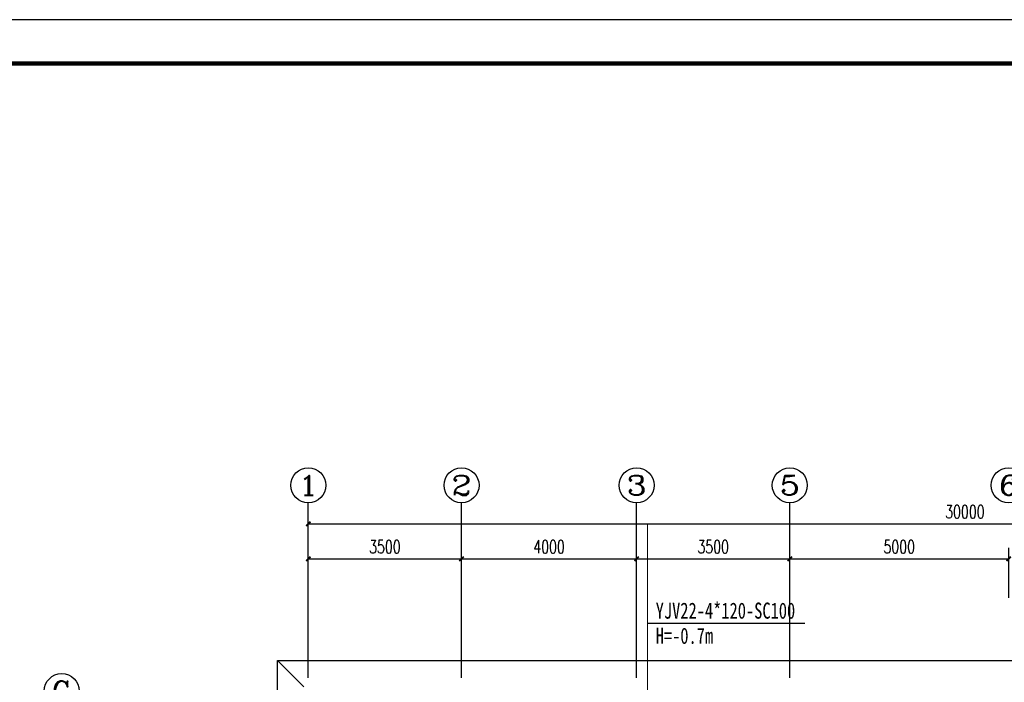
# Model space of a CAD drawing. Extents: x 427948 to 764348, y 274849 to 601549.
# Tile 164 of 212: x 614856 to 637349, y 556714 to 571849. Entities that reach past the tile are written whole.
import ezdxf
from ezdxf.enums import TextEntityAlignment as Align

# ---------------------------------------------------------------- set-up
doc = ezdxf.new("R2010")
doc.units = 0
doc.header["$LTSCALE"] = 1000
doc.header["$MEASUREMENT"] = 0
doc.layers.get('0').update_dxf_attribs({"linetype": 'CONTINUOUS'})
doc.layers.get('Defpoints').update_dxf_attribs({"linetype": 'CONTINUOUS'})
for name, color, linetype in [('AXIS', 3, 'CONTINUOUS'), ('AXIS_TEXT', 7, 'CONTINUOUS'), ('EQUIP-照明', 3, 'CONTINUOUS'), ('LATRINE', 6, 'CONTINUOUS'), ('PUB_TITLE', 4, 'CONTINUOUS'), ('WIRE-动力', 2, 'CONTINUOUS')]:
    doc.layers.add(name, color=color, linetype=linetype)
doc.styles.add('_TCH_AXIS', font='COMPLEX', dxfattribs={"bigfont": 'GBCBIG'})
doc.styles.add('_TCH_DIM_T3', font='SIMPLEX', dxfattribs={"width": 0.705882, "bigfont": 'GBCBIG'})
doc.styles.add('COMPLEX', font='COMPLEX')
doc.styles.add('宋体', font='txt', dxfattribs={"width": 0.75})
doc.dimstyles.new('_TCH_ARCH&&100', dxfattribs={"dimtxt": 297.5, "dimasz": 100, "dimexe": 250, "dimexo": 300, "dimgap": 126.25, "dimtad": 1, "dimdec": 0, "dimzin": 0, "dimdsep": 46, "dimtxsty": '_TCH_DIM_T3', "dimblk": 'ARCHTICK', "dimcen": 0.09, "dimclrt": 7, "dimazin": 2, "dimtfac": 1, "dimtdec": 0, "dimtix": 1, "dimtmove": 2, "dimatfit": 3, "dimfxl": 1, "dimtolj": 1, "dimtzin": 0, "dimarcsym": 0})

# ---------------------------------------------------------------- blocks, each defined once
blk = doc.blocks.new('24')
at = {"layer": 'PUB_TITLE', "linetype": 'Continuous'}
blk.add_lwpolyline([(-1193989, 144319), (-1109889, 144319), (-1109889, 203719), (-1193989, 203719)], close=True, dxfattribs=at)
at = {"layer": 'PUB_TITLE', "linetype": 'Continuous', "const_width": 100}
blk.add_lwpolyline([(-1191489, 145319), (-1110889, 145319), (-1110889, 202719), (-1191489, 202719)], close=True, dxfattribs=at)
blk = doc.blocks.new('_ArchTick')
at = {"color": 0, "linetype": 'ByBlock', "const_width": 0.4}
blk.add_lwpolyline([(-0.5, -0.5), (0.5, 0.5)], dxfattribs=at)
blk = doc.blocks.new('*D253')
at = {"layer": 'AXIS', "color": 0, "lineweight": -2}
for p, q in [((621449, 558644), (621449, 559784)), ((624949, 558644), (624949, 559784)), ((621449, 559534), (624949, 559534))]:
    blk.add_line(p, q, dxfattribs=at)
at = {"layer": 'Defpoints', "color": 0}
for p in [(624949, 559534), (621449, 558344), (624949, 558344)]:
    blk.add_point(p, dxfattribs=at)
at = {"layer": 'AXIS', "color": 0, "lineweight": -2, "xscale": 100, "yscale": 100, "zscale": 100, "rotation": 180}
blk.add_blockref('_ArchTick', (621449, 559534), dxfattribs=at)
at = {"layer": 'AXIS', "color": 0, "lineweight": -2, "xscale": 100, "yscale": 100, "zscale": 100}
blk.add_blockref('_ArchTick', (624949, 559534), dxfattribs=at)
at = {"layer": 'AXIS', "color": 7, "insert": (623199, 559809), "char_height": 297.5, "attachment_point": 5, "style": '_TCH_DIM_T3'}
blk.add_mtext('\\A1;3500', dxfattribs=at)
blk = doc.blocks.new('*D254')
at = {"layer": 'AXIS', "color": 0, "lineweight": -2}
for p, q in [((624949, 558644), (624949, 559784)), ((628949, 558644), (628949, 559784)), ((624949, 559534), (628949, 559534))]:
    blk.add_line(p, q, dxfattribs=at)
at = {"layer": 'Defpoints', "color": 0}
for p in [(628949, 559534), (624949, 558344), (628949, 558344)]:
    blk.add_point(p, dxfattribs=at)
at = {"layer": 'AXIS', "color": 0, "lineweight": -2, "xscale": 100, "yscale": 100, "zscale": 100, "rotation": 180}
blk.add_blockref('_ArchTick', (624949, 559534), dxfattribs=at)
at = {"layer": 'AXIS', "color": 0, "lineweight": -2, "xscale": 100, "yscale": 100, "zscale": 100}
blk.add_blockref('_ArchTick', (628949, 559534), dxfattribs=at)
at = {"layer": 'AXIS', "color": 7, "insert": (626949, 559809), "char_height": 297.5, "attachment_point": 5, "style": '_TCH_DIM_T3'}
blk.add_mtext('\\A1;4000', dxfattribs=at)
blk = doc.blocks.new('*D255')
at = {"layer": 'AXIS', "color": 0, "lineweight": -2}
for p, q in [((628949, 558644), (628949, 559784)), ((632449, 558644), (632449, 559784)), ((628949, 559534), (632449, 559534))]:
    blk.add_line(p, q, dxfattribs=at)
at = {"layer": 'Defpoints', "color": 0}
for p in [(632449, 559534), (628949, 558344), (632449, 558344)]:
    blk.add_point(p, dxfattribs=at)
at = {"layer": 'AXIS', "color": 0, "lineweight": -2, "xscale": 100, "yscale": 100, "zscale": 100, "rotation": 180}
blk.add_blockref('_ArchTick', (628949, 559534), dxfattribs=at)
at = {"layer": 'AXIS', "color": 0, "lineweight": -2, "xscale": 100, "yscale": 100, "zscale": 100}
blk.add_blockref('_ArchTick', (632449, 559534), dxfattribs=at)
at = {"layer": 'AXIS', "color": 7, "insert": (630699, 559809), "char_height": 297.5, "attachment_point": 5, "style": '_TCH_DIM_T3'}
blk.add_mtext('\\A1;3500', dxfattribs=at)
blk = doc.blocks.new('*D256')
at = {"layer": 'AXIS', "color": 0, "lineweight": -2}
for p, q in [((632449, 558644), (632449, 559784)), ((637449, 558644), (637449, 559784)), ((632449, 559534), (637449, 559534))]:
    blk.add_line(p, q, dxfattribs=at)
at = {"layer": 'Defpoints', "color": 0}
for p in [(637449, 559534), (632449, 558344), (637449, 558344)]:
    blk.add_point(p, dxfattribs=at)
at = {"layer": 'AXIS', "color": 0, "lineweight": -2, "xscale": 100, "yscale": 100, "zscale": 100, "rotation": 180}
blk.add_blockref('_ArchTick', (632449, 559534), dxfattribs=at)
at = {"layer": 'AXIS', "color": 0, "lineweight": -2, "xscale": 100, "yscale": 100, "zscale": 100}
blk.add_blockref('_ArchTick', (637449, 559534), dxfattribs=at)
at = {"layer": 'AXIS', "color": 7, "insert": (634949, 559809), "char_height": 297.5, "attachment_point": 5, "style": '_TCH_DIM_T3'}
blk.add_mtext('\\A1;5000', dxfattribs=at)
blk = doc.blocks.new('*D260')
at = {"layer": 'AXIS', "color": 0, "lineweight": -2}
for p, q in [((621449, 558644), (621449, 560584)), ((651449, 558644), (651449, 560584)), ((621449, 560334), (651449, 560334))]:
    blk.add_line(p, q, dxfattribs=at)
at = {"layer": 'Defpoints', "color": 0}
for p in [(651449, 560334), (621449, 558344), (651449, 558344)]:
    blk.add_point(p, dxfattribs=at)
at = {"layer": 'AXIS', "color": 0, "lineweight": -2, "xscale": 100, "yscale": 100, "zscale": 100, "rotation": 180}
blk.add_blockref('_ArchTick', (621449, 560334), dxfattribs=at)
at = {"layer": 'AXIS', "color": 0, "lineweight": -2, "xscale": 100, "yscale": 100, "zscale": 100}
blk.add_blockref('_ArchTick', (651449, 560334), dxfattribs=at)
at = {"layer": 'AXIS', "color": 7, "insert": (636449, 560609), "char_height": 297.5, "attachment_point": 5, "style": '_TCH_DIM_T3'}
blk.add_mtext('\\A1;30000', dxfattribs=at)
blk = doc.blocks.new('_AXISO')
blk.add_circle((0, 0), 0.5)
at = {"layer": 'AXIS_TEXT', "style": 'COMPLEX', "width": 1.041667}
blk.add_attdef('A', text='', height=0.56, dxfattribs=at).set_placement((-0.25, -0.28), (0.25, -0.28), align=Align.FIT)

msp = doc.modelspace()

# ---------------------------------------------------------------- linework, layer by layer
at = {"layer": 'AXIS'}
for p, q in [((621449.4, 556814.2), (621449.4, 560814.2)), ((624949.4, 556814.2), (624949.4, 560814.2)), ((628949.4, 556814.2), (628949.4, 560814.2)), ((632449.4, 556814.2), (632449.4, 560814.2))]:
    msp.add_line(p, q, dxfattribs=at)
at = {"layer": 'EQUIP-照明'}
msp.add_line((632794.9, 558057.6), (629199.4, 558057.6), dxfattribs=at)
at = {"layer": 'LATRINE'}
msp.add_line((621349.4, 556613.1), (620749.4, 557213.1), dxfattribs=at)
msp.add_lwpolyline([(620749.4, 549013.1), (620749.4, 557213.1), (652149.4, 557213.1), (652149.4, 549313.1)], dxfattribs=at)
at = {"layer": 'WIRE-动力', "linetype": 'Continuous', "const_width": 25}
msp.add_lwpolyline([(629199.4, 556113.1), (629199.4, 560334.1)], dxfattribs=at)

# ---------------------------------------------------------------- block references
msp.add_blockref('24', (1790136.9, 368130.5))
at = {"layer": 'AXIS'}
ref = msp.add_blockref('_AXISO', (621449.4, 561214.2), dxfattribs=dict(at, xscale=800, yscale=800, zscale=800))
ref.add_attrib('A', '1', dxfattribs={"layer": 'AXIS_TEXT', "height": 452.5, "style": '_TCH_AXIS', "width": 2.333333}).set_placement((621223.1, 560987.9), (621675.6, 560987.9), align=Align.FIT)
ref = msp.add_blockref('_AXISO', (624949.4, 561214.2), dxfattribs=dict(at, xscale=800, yscale=800, zscale=800))
ref.add_attrib('A', '2', dxfattribs={"layer": 'AXIS_TEXT', "height": 452.5, "style": '_TCH_AXIS', "width": 1.5}).set_placement((624723.1, 560987.9), (625175.6, 560987.9), align=Align.FIT)
ref = msp.add_blockref('_AXISO', (628949.4, 561214.2), dxfattribs=dict(at, xscale=800, yscale=800, zscale=800))
ref.add_attrib('A', '3', dxfattribs={"layer": 'AXIS_TEXT', "height": 452.5, "style": '_TCH_AXIS', "width": 1.5}).set_placement((628723.1, 560987.9), (629175.6, 560987.9), align=Align.FIT)
ref = msp.add_blockref('_AXISO', (632449.4, 561214.2), dxfattribs=dict(at, xscale=800, yscale=800, zscale=800))
ref.add_attrib('A', '5', dxfattribs={"layer": 'AXIS_TEXT', "height": 452.5, "style": '_TCH_AXIS', "width": 1.5}).set_placement((632223.1, 560987.9), (632675.6, 560987.9), align=Align.FIT)
ref = msp.add_blockref('_AXISO', (637449.4, 561214.2), dxfattribs=dict(at, xscale=800, yscale=800, zscale=800))
ref.add_attrib('A', '6', dxfattribs={"layer": 'AXIS_TEXT', "height": 452.5, "style": '_TCH_AXIS', "width": 1.5}).set_placement((637223.1, 560987.9), (637675.6, 560987.9), align=Align.FIT)
ref = msp.add_blockref('_AXISO', (615816.8, 556513.1), dxfattribs=dict(at, xscale=800, yscale=800, zscale=800))
ref.add_attrib('A', 'G', dxfattribs={"layer": 'AXIS_TEXT', "height": 452.5, "style": '_TCH_AXIS', "width": 1.166667}).set_placement((615590.5, 556286.8), (616043.1, 556286.8), align=Align.FIT)

# ---------------------------------------------------------------- texts
at = {"layer": 'EQUIP-照明', "style": '宋体', "width": 0.75}
for s, height, p in [('YJV22-4*120-SC100', 367.424, (629385.4, 558167)), ('H=-0.7m', 367.42, (629385.4, 557592.7))]:
    msp.add_text(s, height=height, dxfattribs=at).set_placement(p)

# ---------------------------------------------------------------- dimensions: what is measured, and where the dimension line sits
at = {"layer": 'AXIS'}
for p1, p2, distance, picture, middle in [((621449.4, 558343.5), (651449.4, 558343.5), 1990.6, '*D260', (636449.4, 560609.1)), ((621449.4, 558343.5), (624949.4, 558343.5), 1190.6, '*D253', (623199.4, 559809.1)), ((624949.4, 558343.5), (628949.4, 558343.5), 1190.6, '*D254', (626949.4, 559809.1)), ((628949.4, 558343.5), (632449.4, 558343.5), 1190.6, '*D255', (630699.4, 559809.1)), ((632449.4, 558343.5), (637449.4, 558343.5), 1190.6, '*D256', (634949.4, 559809.1))]:
    dim = msp.add_aligned_dim(p1=p1, p2=p2, distance=distance, dimstyle='_TCH_ARCH&&100', dxfattribs=at)
    dim.commit()
    dim.dimension.update_dxf_attribs({"geometry": picture, "text_midpoint": middle})

doc.saveas('drawing.dxf')
